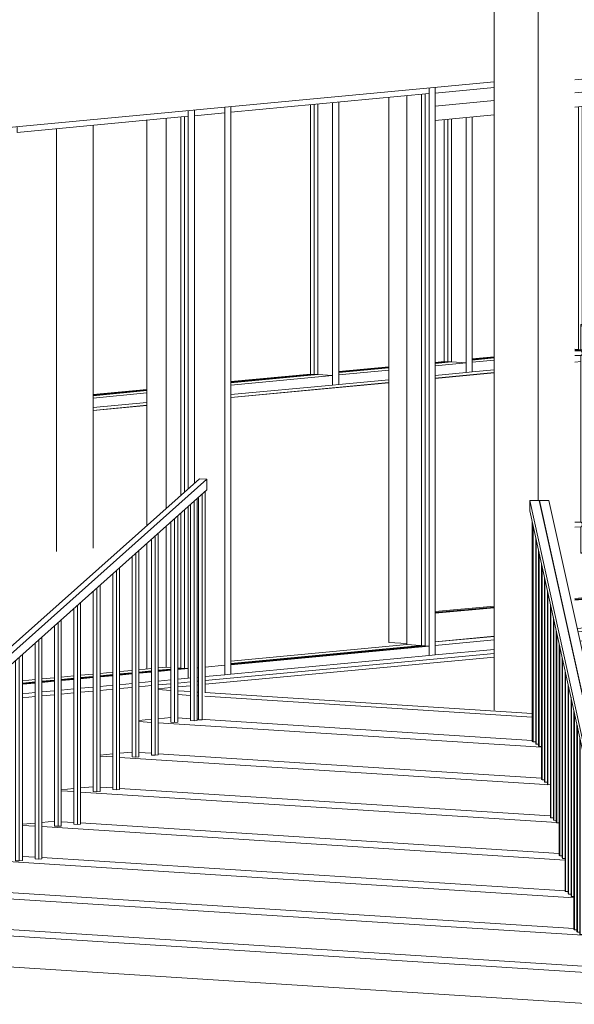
# Model space of a CAD drawing. Header units: millimetres. Extents: x -784 to 360321, y -10607 to 16514.
# Tile 50 of 95: x 264619 to 267524, y -3950 to 1204. Entities that reach past the tile are written whole.
import ezdxf

# ---------------------------------------------------------------- set-up
doc = ezdxf.new("R2010")
doc.units = ezdxf.units.MM
for name, color, linetype, lineweight in [('A-AREA', 7, 'Continuous', 5), ('A-DOOR-GLAZ', 7, 'Continuous', 5), ('A-GLAZ-CURT', 7, 'Continuous', 5), ('A-GLAZ-CWMG', 7, 'Continuous', 5), ('S-COLS-SYMB', 7, 'Continuous', 18)]:
    doc.layers.add(name, color=color, linetype=linetype, lineweight=lineweight)
for name, color, linetype, lineweight, true_color in [('A-DOOR', 7, 'Continuous', 18, 0x7f7f7f), ('A-FLOR', 7, 'Continuous', 18, 0x7f7f7f), ('A-FLOR-HRAL', 7, 'Continuous', 18, 0x7f7f7f), ('A-WALL', 7, 'Continuous', 18, 0x7f7f7f), ('S-STRS', 7, 'Continuous', 18, 0x7f7f7f)]:
    doc.layers.add(name, color=color, linetype=linetype, lineweight=lineweight, true_color=true_color)

# ---------------------------------------------------------------- blocks, each defined once
blk = doc.blocks.new('Panel systemowy - Przeszklony-V227-_3D_ Kopia 1')
at = {"layer": 'A-GLAZ-CURT', "color": 250, "true_color": 0x404040}
for p, q in [((38611.4, 694.4), (38611.4, -1286.3)), ((38611.4, -1379), (38611.4, -2190.7)), ((38356.3, -2214.7), (38289.8, -2221)), ((38458, -2205.2), (38391.5, -2211.4)), ((38559.7, -2195.6), (38493.2, -2201.9)), ((38611.4, -2190.7), (38594.9, -2192.3)), ((38611.4, -2190.7), (38630.7, -2192)), ((37847.7, -2262.6), (37781.2, -2268.8)), ((37949.5, -2253), (37882.9, -2259.3)), ((38051.2, -2243.4), (37984.6, -2249.7)), ((38152.9, -2233.9), (38086.4, -2240.1)), ((38254.6, -2224.3), (38188.1, -2230.6))]:
    blk.add_line(p, q, dxfattribs=at)
at = {"layer": 'A-GLAZ-CURT'}
for p, q in [((38630.7, -1269.1), (38630.7, 696.2)), ((38630.7, -2192), (38630.7, -1361.9)), ((38391.5, -2214.5), (38458, -2208.2)), ((38493.2, -2204.9), (38559.7, -2198.6)), ((38594.9, -2195.3), (38630.7, -2192)), ((37781.2, -2271.9), (37847.7, -2265.6)), ((37882.9, -2262.3), (37949.5, -2256)), ((37984.6, -2252.7), (38051.2, -2246.5)), ((38086.4, -2243.2), (38152.9, -2236.9)), ((38188.1, -2233.6), (38254.6, -2227.3)), ((38289.8, -2224), (38356.3, -2217.8))]:
    blk.add_line(p, q, dxfattribs=at)
blk = doc.blocks.new('ARC_DOOR_DOUBLE_CURTIN WALL - ARC_DOOR_DOUBLE_CURTIN WALL-1736114-_3D_ Kopia 1')
at = {"layer": 'A-DOOR', "color": 7, "lineweight": 5}
for p, q in [((41366.3, 953.5), (41366.3, -1918.9)), ((41311, 880.4), (40674.3, 820.6)), ((40674.3, 820.6), (41311, 880.4)), ((41311, 880.4), (41311, -1924.1)), ((41311, -1924.1), (41311, 880.4)), ((40252, 780.8), (39943.2, 751.8)), ((39943.2, 751.8), (40252, 780.8)), ((40674.3, 745.8), (41263.3, 801.2)), ((41263.3, -1779), (41263.3, 801.2)), ((39943.2, 677), (40252, 706.1)), ((40707.1, -392), (40707.1, -529.2)), ((40739.1, -1588.4), (40739.1, -392)), ((40707.1, -529.2), (40674.3, -529.4)), ((40674.3, -554.4), (40707.3, -554.2)), ((40707.1, -529.2), (40707.4, -529.7)), ((40707.4, -552.9), (40707.1, -553.9)), ((40707.1, -553.9), (40707.1, -1426.5)), ((40707.1, -1426.5), (40674.3, -1426.7)), ((40674.3, -1451.7), (40707.3, -1451.5)), ((40707.1, -1451.2), (40707.1, -1588.4)), ((40674.3, -1834.4), (41263.3, -1779)), ((41251.7, -1778.3), (41263.3, -1779)), ((39943.2, -1903.2), (40252, -1874.1)), ((41311, -1924.1), (40687.5, -1982.7)), ((41366.3, -1918.9), (41311, -1924.1)), ((40252, -2023.7), (39943.2, -2052.7))]:
    blk.add_line(p, q, dxfattribs=at)
at = {"layer": 'A-DOOR', "color": 250, "lineweight": 5, "true_color": 0x404040}
for q in [(39700, 796.8), (39795.6, -2062.2)]:
    blk.add_line((39700, -2056.1), q, dxfattribs=at)
at = {"layer": 'A-DOOR', "color": 250, "lineweight": 5, "true_color": 0x151515}
for p, q in [((41187.5, -1777.6), (41187.5, 794.1)), ((41209.3, -1775.6), (41209.3, 796.1)), ((40674.3, -1825.9), (41209.3, -1775.6)), ((41209.3, -1775.6), (41251.7, -1778.3)), ((39943.2, -1894.7), (40252, -1865.6))]:
    blk.add_line(p, q, dxfattribs=at)
at = {"layer": 'A-DOOR', "color": 7, "lineweight": 5}
for points in [[(40733.3, -391, 0), (40729.8, -390.9, 0), (40725.8, -390.8, 0), (40721.6, -390.8, 0), (40717.5, -390.8, 0), (40713.8, -391, 0), (40710.8, -391.2, 0), (40708.6, -391.5, 0), (40707.3, -391.8, 0), (40707.2, -392.1, 0), (40708.1, -392.4, 0), (40710.1, -392.7, 0), (40713, -393, 0)], [(40713, -393, 0), (40716.5, -393.1, 0), (40720.5, -393.2, 0), (40724.7, -393.2, 0), (40728.7, -393.2, 0), (40732.4, -393, 0), (40735.5, -392.8, 0), (40737.7, -392.5, 0), (40738.9, -392.2, 0), (40739, -391.9, 0), (40738.1, -391.6, 0), (40736.1, -391.3, 0), (40733.3, -391, 0)], [(40713, -537.2, 0), (40711.1, -534.1, 0), (40709.2, -531.6, 0), (40707.8, -529.8, 0), (40707.1, -529.2, 0)], [(40707.1, -554, 0), (40707.8, -554, 0), (40709.2, -552.8, 0), (40711.1, -550.6, 0), (40713, -547.8, 0)], [(40714.4, -542.6, 0), (40714, -539.8, 0), (40713, -537.2, 0)], [(40713, -547.8, 0), (40714, -545.3, 0), (40714.4, -542.6, 0)], [(40713, -1434.5, 0), (40711.1, -1431.4, 0), (40709.2, -1428.9, 0), (40707.8, -1427.1, 0), (40707.1, -1426.5, 0)], [(40714.4, -1439.9, 0), (40714, -1437.1, 0), (40713, -1434.5, 0)], [(40713, -1445.1, 0), (40714, -1442.6, 0), (40714.4, -1439.9, 0)], [(40707.4, -1450.2, 0), (40707.1, -1451.3, 0), (40707.8, -1451.3, 0), (40709.2, -1450.1, 0), (40711.1, -1447.9, 0), (40713, -1445.1, 0)], [(40713, -1589.3, 0), (40710.1, -1589.1, 0), (40708.1, -1588.8, 0), (40707.2, -1588.5, 0), (40707.3, -1588.2, 0), (40708.6, -1587.9, 0), (40710.8, -1587.6, 0), (40713.8, -1587.4, 0)], [(40739, -1588.3, 0), (40738.9, -1588.6, 0), (40737.7, -1588.9, 0), (40735.5, -1589.2, 0), (40732.4, -1589.4, 0), (40728.7, -1589.6, 0), (40724.7, -1589.6, 0), (40720.5, -1589.6, 0), (40716.5, -1589.5, 0), (40713, -1589.3, 0)]]:
    blk.add_polyline3d(points, dxfattribs=at)
at = {"layer": 'A-DOOR-GLAZ', "color": 250, "true_color": 0x151515}
for p, q in [((41240.1, 799), (41240.1, -1777.6)), ((41240.1, -1777.6), (40674.3, -1830.8)), ((41240.1, -1777.6), (41251.7, -1778.3)), ((40252, -1870.5), (39943.2, -1899.5))]:
    blk.add_line(p, q, dxfattribs=at)
at = {"layer": 'A-DOOR-GLAZ'}
for p, q in [((41251.7, 800.1), (41251.7, -1778.3)), ((41251.7, -1778.3), (40674.3, -1832.6)), ((40252, -1872.3), (39943.2, -1901.4))]:
    blk.add_line(p, q, dxfattribs=at)
blk = doc.blocks.new('Panel systemowy - Przeszklony-1770001-_3D_ Kopia 1')
at = {"layer": 'A-GLAZ-CURT', "color": 250, "true_color": 0x404040}
for p, q in [((39872.4, 813), (39872.4, -2072.1)), ((39872.4, -2072.1), (38872.8, -2166.1)), ((39872.4, -2072.1), (39891.7, -2073.4))]:
    blk.add_line(p, q, dxfattribs=at)
at = {"layer": 'A-GLAZ-CURT'}
for p, q in [((39891.7, -2073.4), (39891.7, 814.8)), ((38872.8, -2169.2), (39891.7, -2073.4))]:
    blk.add_line(p, q, dxfattribs=at)
blk = doc.blocks.new('Prostokątny szpros - 50 x 150mm-1736108-_3D_ Kopia 1')
at = {"layer": 'A-GLAZ-CWMG'}
for p, q in [((32987, 194.7), (32987, -2775.7)), ((33018.8, -2772.7), (33018.8, 197.7)), ((33018.8, -2772.7), (32987, -2775.7))]:
    blk.add_line(p, q, dxfattribs=at)
at = {"layer": 'A-GLAZ-CWMG', "color": 250, "true_color": 0x404040}
blk.add_line((32871.2, 154.5), (32871.2, -2718.5), dxfattribs=at)
blk = doc.blocks.new('Prostokątny szpros - 50 x 150mm-V235-_3D_ Kopia 1')
at = {"layer": 'A-GLAZ-CWMG'}
for p, q in [((38841.1, 745.3), (38841.1, -2225.1)), ((38872.8, -2222.1), (38872.8, 748.2)), ((38872.8, -2222.1), (38841.1, -2225.1))]:
    blk.add_line(p, q, dxfattribs=at)
blk = doc.blocks.new('Prostokątny szpros - 50 x 150mm-V246-_3D_ Kopia 1')
at = {"layer": 'A-GLAZ-CWMG', "color": 250, "true_color": 0x404040}
for p, q in [((38254.6, -2212.2), (38188.1, -2218.4)), ((38356.3, -2202.6), (38289.8, -2208.9)), ((38458, -2193), (38391.5, -2199.3)), ((38534.6, -2185.8), (38493.2, -2189.7)), ((38534.6, -2185.8), (38559.7, -2187.4)), ((38594.9, -2189.7), (38625.3, -2191.6)), ((37847.7, -2250.4), (37781.2, -2256.7)), ((37949.5, -2240.9), (37882.9, -2247.1)), ((38051.2, -2231.3), (37984.6, -2237.6)), ((38152.9, -2221.7), (38086.4, -2228))]:
    blk.add_line(p, q, dxfattribs=at)
at = {"layer": 'A-GLAZ-CWMG'}
for p, q in [((38458, -2211.3), (38391.5, -2217.6)), ((38559.7, -2201.7), (38493.2, -2208)), ((38650.3, -2193.2), (38594.9, -2198.4)), ((38625.3, -2191.6), (38650.3, -2193.2)), ((38650.3, -2193.2), (38650.3, -2243.1)), ((37949.5, -2259.1), (37882.9, -2265.4)), ((38051.2, -2249.6), (37984.6, -2255.8)), ((38152.9, -2240), (38086.4, -2246.3)), ((38254.6, -2230.4), (38188.1, -2236.7)), ((38356.3, -2220.9), (38289.8, -2227.1)), ((38391.5, -2267.4), (38458, -2261.2)), ((38493.2, -2257.9), (38559.7, -2251.6)), ((38594.9, -2248.3), (38650.3, -2243.1)), ((37847.7, -2268.7), (37781.2, -2275)), ((37781.2, -2324.8), (37847.7, -2318.6)), ((37882.9, -2315.3), (37949.5, -2309)), ((37984.6, -2305.7), (38051.2, -2299.4)), ((38086.4, -2296.1), (38152.9, -2289.9)), ((38188.1, -2286.6), (38254.6, -2280.3)), ((38289.8, -2277), (38356.3, -2270.7))]:
    blk.add_line(p, q, dxfattribs=at)
blk = doc.blocks.new('Prostokątny szpros - 50 x 150mm-1706415-_3D_ Kopia 1')
at = {"layer": 'A-GLAZ-CWMG'}
for p, q in [((41370.1, -1919.1), (40687.6, -1983.3)), ((41485.9, -1926.5), (40691.6, -2001.2)), ((41370.1, -1919.1), (41485.9, -1926.5)), ((41485.9, -1926.5), (41485.9, -1976.4)), ((40702.4, -2050.1), (41485.9, -1976.4)), ((40252, -2024.3), (39943.2, -2053.4)), ((40252, -2042.6), (39943.2, -2071.6)), ((39943.2, -2121.5), (39943.2, -2071.6)), ((39943.2, -2121.5), (40252, -2092.4))]:
    blk.add_line(p, q, dxfattribs=at)
blk = doc.blocks.new('Prostokątny szpros - 50 x 150mm-1769999-_3D_ Kopia 1')
at = {"layer": 'A-GLAZ-CWMG', "color": 250, "true_color": 0x404040}
for q in [(38872.8, -2154), (39891.7, -2073.4)]:
    blk.add_line((39795.6, -2067.2), q, dxfattribs=at)
at = {"layer": 'A-GLAZ-CWMG'}
for p, q in [((39911.4, -2074.6), (38872.8, -2172.3)), ((39891.7, -2073.4), (39911.4, -2074.6)), ((39911.4, -2074.6), (39911.4, -2124.5)), ((38872.8, -2222.1), (39911.4, -2124.5)), ((38872.8, -2222.1), (38872.8, -2172.3))]:
    blk.add_line(p, q, dxfattribs=at)
blk = doc.blocks.new('Prostokątny szpros - 50 x 150mm-1770000-_3D_ Kopia 1')
at = {"layer": 'A-GLAZ-CWMG'}
for p, q in [((39911.4, 845.9), (39911.4, 816.7)), ((38872.8, 719), (39911.4, 816.7)), ((38872.8, 719), (38872.8, 748.2))]:
    blk.add_line(p, q, dxfattribs=at)
blk = doc.blocks.new('Prostokątny szpros - 50 x 150mm-1765293-_3D_ Kopia 1')
at = {"layer": 'A-GLAZ-CWMG'}
for p, q in [((38682.1, 701.1), (38682.1, 730.3)), ((38841.1, 745.3), (38841.1, 716)), ((38682.1, 701.1), (38841.1, 716))]:
    blk.add_line(p, q, dxfattribs=at)
blk = doc.blocks.new('Prostokątny szpros - 50 x 150mm-1706416-_3D_ Kopia 1')
at = {"layer": 'A-GLAZ-CWMG'}
for p, q in [((41485.9, 994), (41485.9, 964.8)), ((40674.3, 888.4), (41485.9, 964.8)), ((39943.2, 819.7), (39943.2, 848.9)), ((39943.2, 819.7), (40252, 848.7))]:
    blk.add_line(p, q, dxfattribs=at)
blk = doc.blocks.new('Panel systemowy - Przeszklony-1834753-_3D_ Kopia 1')
at = {"layer": 'A-GLAZ-CURT', "color": 253, "lineweight": 9, "true_color": 0xa6a6a6}
for p, q in [((40694.5, 747.7), (40694.5, -522.2)), ((40252, -563.8), (40138.2, -574.5)), ((40694.5, -522.2), (40674.3, -524.1)), ((40694.5, -522.2), (40713.8, -523.5))]:
    blk.add_line(p, q, dxfattribs=at)
at = {"layer": 'A-GLAZ-CURT', "color": 252, "lineweight": 9, "true_color": 0x898989}
for p, q in [((40713.8, -403.2), (40713.8, 749.5)), ((40138.2, -577.6), (40252, -566.9)), ((40674.3, -527.2), (40713.8, -523.5))]:
    blk.add_line(p, q, dxfattribs=at)
blk = doc.blocks.new('Panel systemowy - Przeszklony-1834754-_3D_ Kopia 1')
at = {"layer": 'A-GLAZ-CURT', "color": 9, "lineweight": 9, "true_color": 0xb7b7b7}
blk.add_line((38433.9, -734.8), (38151.4, -761.4), dxfattribs=at)
at = {"layer": 'A-GLAZ-CURT', "color": 253, "lineweight": 9, "true_color": 0x9f9f9f}
blk.add_line((38151.4, -764.5), (38433.9, -737.9), dxfattribs=at)
blk = doc.blocks.new('Prostokątny szpros - 50 x 150mm-1834749-_3D_ Kopia 1')
at = {"layer": 'A-GLAZ-CWMG', "color": 253, "lineweight": 9, "true_color": 0xa6a6a6}
for p, q in [((40138.2, -571.4), (40252, -560.7)), ((40674.8, -521), (40713.8, -523.5))]:
    blk.add_line(p, q, dxfattribs=at)
at = {"layer": 'A-GLAZ-CWMG', "color": 252, "lineweight": 9, "true_color": 0x898989}
for p, q in [((40737.4, -525), (40790.6, -528.4)), ((40737.4, -533.4), (40790.6, -528.4)), ((40790.6, -528.4), (40790.6, -578.2)), ((40138.2, -589.7), (40252, -579)), ((40138.2, -639.6), (40138.2, -589.7)), ((40674.3, -589.1), (40707.8, -586)), ((40737.3, -583.2), (40790.6, -578.2)), ((40138.2, -639.6), (40252, -628.9))]:
    blk.add_line(p, q, dxfattribs=at)
blk = doc.blocks.new('Prostokątny szpros - 50 x 150mm-1834750-_3D_ Kopia 1')
at = {"layer": 'A-GLAZ-CWMG', "color": 9, "lineweight": 9, "true_color": 0xb7b7b7}
blk.add_line((38151.4, -758.3), (38433.9, -731.7), dxfattribs=at)
at = {"layer": 'A-GLAZ-CWMG', "color": 253, "lineweight": 9, "true_color": 0x9f9f9f}
for p, q in [((38151.4, -776.6), (38433.9, -750)), ((38151.4, -826.4), (38433.9, -799.9))]:
    blk.add_line(p, q, dxfattribs=at)
blk = doc.blocks.new('Panel systemowy - Przeszklony-V260-_3D_ Kopia 1')
at = {"layer": 'A-GLAZ-CURT', "color": 253, "lineweight": 9, "true_color": 0xa6a6a6}
for p, q in [((40010.3, 683.3), (40010.3, -586.6)), ((40010.3, -586.6), (39943.2, -592.9)), ((40010.3, -586.6), (40029.6, -587.8))]:
    blk.add_line(p, q, dxfattribs=at)
at = {"layer": 'A-GLAZ-CURT', "color": 252, "lineweight": 9, "true_color": 0x898989}
for p, q in [((40029.6, -587.8), (40029.6, 685.2)), ((39943.2, -595.9), (40029.6, -587.8))]:
    blk.add_line(p, q, dxfattribs=at)
at = {"layer": 'A-GLAZ-CURT', "color": 9, "lineweight": 9, "true_color": 0xb7b7b7}
blk.add_line((39700, -615.8), (39438.1, -640.4), dxfattribs=at)
at = {"layer": 'A-GLAZ-CURT', "color": 253, "lineweight": 9, "true_color": 0x9f9f9f}
blk.add_line((39438.1, -643.4), (39700, -618.8), dxfattribs=at)
blk = doc.blocks.new('Prostokątny szpros - 50 x 150mm-V261-_3D_ Kopia 1')
at = {"layer": 'A-GLAZ-CWMG', "color": 9, "lineweight": 9, "true_color": 0xb7b7b7}
blk.add_line((39438.1, -637.3), (39700, -612.6), dxfattribs=at)
at = {"layer": 'A-GLAZ-CWMG', "color": 253, "lineweight": 9, "true_color": 0xa6a6a6}
for p, q in [((39943.2, -589.8), (39990.6, -585.3)), ((39990.6, -585.3), (40029.6, -587.8))]:
    blk.add_line(p, q, dxfattribs=at)
at = {"layer": 'A-GLAZ-CWMG', "color": 252, "lineweight": 9, "true_color": 0x898989}
for p, q in [((39943.2, -608.1), (40106.4, -592.7)), ((40029.6, -587.8), (40106.4, -592.7)), ((40106.4, -592.7), (40106.4, -642.6)), ((39943.2, -657.9), (40106.4, -642.6))]:
    blk.add_line(p, q, dxfattribs=at)
at = {"layer": 'A-GLAZ-CWMG', "color": 253, "lineweight": 9, "true_color": 0x9f9f9f}
for p, q in [((39438.1, -655.6), (39700, -630.9)), ((39438.1, -705.4), (39438.1, -655.6)), ((39438.1, -705.4), (39700, -680.8))]:
    blk.add_line(p, q, dxfattribs=at)
blk = doc.blocks.new('Panel systemowy - Przeszklony-V265-_3D_ Kopia 1')
at = {"layer": 'A-GLAZ-CURT', "color": 9, "lineweight": 9, "true_color": 0xb7b7b7}
for p, q in [((39310.2, 760.1), (39310.2, -652.4)), ((39310.2, -652.4), (38872.8, -693.6)), ((39310.2, -652.4), (39329.5, -653.6))]:
    blk.add_line(p, q, dxfattribs=at)
at = {"layer": 'A-GLAZ-CURT', "color": 253, "lineweight": 9, "true_color": 0x9f9f9f}
for p, q in [((39329.5, -653.6), (39329.5, 761.9)), ((38872.8, -696.6), (39329.5, -653.6))]:
    blk.add_line(p, q, dxfattribs=at)
blk = doc.blocks.new('Prostokątny szpros - 50 x 150mm-V266-_3D_ Kopia 1')
at = {"layer": 'A-GLAZ-CWMG', "color": 9, "lineweight": 9, "true_color": 0xb7b7b7}
for p, q in [((38872.8, -690.4), (39290.5, -651.2)), ((39290.5, -651.2), (39329.5, -653.6))]:
    blk.add_line(p, q, dxfattribs=at)
at = {"layer": 'A-GLAZ-CWMG', "color": 253, "lineweight": 9, "true_color": 0x9f9f9f}
for p, q in [((38872.8, -708.7), (39406.3, -658.5)), ((39329.5, -653.6), (39406.3, -658.5)), ((39406.3, -658.5), (39406.3, -708.4)), ((38872.8, -758.6), (39406.3, -708.4))]:
    blk.add_line(p, q, dxfattribs=at)
blk = doc.blocks.new('Poręcz - 25mm-1636392-_3D_ Kopia 1')
at = {"layer": 'A-FLOR-HRAL', "color": 7, "lineweight": 5}
for p, q in [((40454.7, -2574.9), (40454.7, -1438.1)), ((40457.1, -1449), (40457.1, -2576.8)), ((40454.7, -2574.9), (40457.1, -2576.8)), ((40457.1, -2576.8), (40470.1, -2576.7))]:
    blk.add_line(p, q, dxfattribs=at)
blk = doc.blocks.new('Poręcz - 25mm-1636390-_3D_ Kopia 1')
at = {"layer": 'A-FLOR-HRAL', "color": 7, "lineweight": 5}
for p, q in [((40470.1, -2587.2), (40470.1, -1507.7)), ((40472.5, -1518.6), (40472.5, -2589.1)), ((40470.1, -2587.2), (40472.5, -2589.1)), ((40472.5, -2589.1), (40485.5, -2589))]:
    blk.add_line(p, q, dxfattribs=at)
blk = doc.blocks.new('Poręcz - 25mm-1636388-_3D_ Kopia 1')
at = {"layer": 'A-FLOR-HRAL', "color": 7, "lineweight": 5}
for p, q in [((40485.5, -2599.5), (40485.5, -1577.3)), ((40487.9, -1588.2), (40487.9, -2601.5)), ((40485.5, -2599.5), (40487.9, -2601.5)), ((40487.9, -2601.5), (40500.9, -2601.4))]:
    blk.add_line(p, q, dxfattribs=at)
blk = doc.blocks.new('Poręcz - 25mm-1636386-_3D_ Kopia 1')
at = {"layer": 'A-FLOR-HRAL', "color": 7, "lineweight": 5}
for p, q in [((40500.9, -2773.9), (40500.9, -1646.9)), ((40503.4, -1658.6), (40503.4, -2775.8)), ((40500.9, -2773.9), (40503.4, -2775.8)), ((40503.4, -2775.8), (40516.4, -2775.7))]:
    blk.add_line(p, q, dxfattribs=at)
blk = doc.blocks.new('Poręcz - 25mm-1636384-_3D_ Kopia 1')
at = {"layer": 'A-FLOR-HRAL', "color": 7, "lineweight": 5}
for p, q in [((40516.4, -2786.2), (40516.4, -1716.5)), ((40518.8, -1727.4), (40518.8, -2788.1)), ((40516.4, -2786.2), (40518.8, -2788.1)), ((40518.8, -2788.1), (40531.8, -2788))]:
    blk.add_line(p, q, dxfattribs=at)
blk = doc.blocks.new('Poręcz - 25mm-1636382-_3D_ Kopia 1')
at = {"layer": 'A-FLOR-HRAL', "color": 7, "lineweight": 5}
for p, q in [((40531.8, -2798.5), (40531.8, -1786.2)), ((40534.2, -1797), (40534.2, -2800.5)), ((40531.8, -2798.5), (40534.2, -2800.5)), ((40534.2, -2800.5), (40546.4, -2800.4))]:
    blk.add_line(p, q, dxfattribs=at)
blk = doc.blocks.new('Poręcz - 25mm-1636380-_3D_ Kopia 1')
at = {"layer": 'A-FLOR-HRAL', "color": 7, "lineweight": 5}
for p, q in [((40547.2, -2972.9), (40547.2, -1857.3)), ((40549.6, -1866.6), (40549.6, -2974.8)), ((40547.2, -2972.9), (40549.6, -2974.8)), ((40549.6, -2974.8), (40562.6, -2974.7))]:
    blk.add_line(p, q, dxfattribs=at)
blk = doc.blocks.new('Poręcz - 25mm-1636378-_3D_ Kopia 1')
at = {"layer": 'A-FLOR-HRAL', "color": 7, "lineweight": 5}
for p, q in [((40562.6, -2985.2), (40562.6, -1925.4)), ((40565, -1936.3), (40565, -2987.2)), ((40562.6, -2985.2), (40565, -2987.2)), ((40565, -2987.2), (40578, -2987.1))]:
    blk.add_line(p, q, dxfattribs=at)
blk = doc.blocks.new('Poręcz - 25mm-1636376-_3D_ Kopia 1')
at = {"layer": 'A-FLOR-HRAL', "color": 7, "lineweight": 5}
for p, q in [((40578, -2997.6), (40578, -1995)), ((40580.4, -2005.9), (40580.4, -2999.5)), ((40578, -2997.6), (40580.4, -2999.5)), ((40580.4, -2999.5), (40593.4, -2999.4))]:
    blk.add_line(p, q, dxfattribs=at)
blk = doc.blocks.new('Poręcz - 25mm-1636374-_3D_ Kopia 1')
at = {"layer": 'A-FLOR-HRAL', "color": 7, "lineweight": 5}
for p, q in [((40593.4, -3171.9), (40593.4, -2064.6)), ((40595.8, -2075.5), (40595.8, -3173.8)), ((40593.4, -3171.9), (40595.8, -3173.8)), ((40595.8, -3173.8), (40608.8, -3173.7))]:
    blk.add_line(p, q, dxfattribs=at)
blk = doc.blocks.new('Poręcz - 25mm-1636372-_3D_ Kopia 1')
at = {"layer": 'A-FLOR-HRAL', "color": 7, "lineweight": 5}
for p, q in [((40608.8, -3184.3), (40608.8, -2134.2)), ((40611.2, -2145.1), (40611.2, -3186.2)), ((40608.8, -3184.3), (40611.2, -3186.2)), ((40611.2, -3186.2), (40624.2, -3186.1))]:
    blk.add_line(p, q, dxfattribs=at)
blk = doc.blocks.new('Poręcz - 25mm-1636370-_3D_ Kopia 1')
at = {"layer": 'A-FLOR-HRAL', "color": 7, "lineweight": 5}
for p, q in [((40624.2, -3358.6), (40624.2, -2203.8)), ((40626.6, -2214.7), (40626.6, -3360.5)), ((40624.2, -3358.6), (40626.6, -3360.5)), ((40626.6, -3360.5), (40639.6, -3360.4))]:
    blk.add_line(p, q, dxfattribs=at)
blk = doc.blocks.new('Poręcz - 25mm-1636368-_3D_ Kopia 1')
at = {"layer": 'A-FLOR-HRAL', "color": 7, "lineweight": 5}
for p, q in [((40639.6, -3370.9), (40639.6, -2273.5)), ((40642, -2284.3), (40642, -3372.9)), ((40639.6, -3370.9), (40642, -3372.9)), ((40642, -3372.9), (40655, -3372.8))]:
    blk.add_line(p, q, dxfattribs=at)
blk = doc.blocks.new('Poręcz - 25mm-1636366-_3D_ Kopia 1')
at = {"layer": 'A-FLOR-HRAL', "color": 7, "lineweight": 5}
for p, q in [((40655, -3383.3), (40655, -2343.1)), ((40657.4, -2354), (40657.4, -3385.2)), ((40655, -3383.3), (40657.4, -3385.2)), ((40657.4, -3385.2), (40670.4, -3385.1))]:
    blk.add_line(p, q, dxfattribs=at)
blk = doc.blocks.new('Poręcz - 25mm-1636364-_3D_ Kopia 1')
at = {"layer": 'A-FLOR-HRAL', "color": 7, "lineweight": 5}
for p, q in [((40670.4, -3557.6), (40670.4, -2412.7)), ((40672.8, -2423.6), (40672.8, -3559.5)), ((40670.4, -3557.6), (40672.8, -3559.5)), ((40672.8, -3559.5), (40683.6, -3559.5))]:
    blk.add_line(p, q, dxfattribs=at)
blk = doc.blocks.new('Poręcz - 25mm-1636362-_3D_ Kopia 1')
at = {"layer": 'A-FLOR-HRAL', "color": 7, "lineweight": 5}
for p, q in [((40685.8, -3570), (40685.8, -2482.3)), ((40688.3, -2493.2), (40688.3, -3571.9)), ((40685.8, -3570), (40688.3, -3571.9)), ((40688.3, -3571.9), (40701.3, -3571.8))]:
    blk.add_line(p, q, dxfattribs=at)
blk = doc.blocks.new('Poręcz - 25mm-1636360-_3D_ Kopia 1')
at = {"layer": 'A-FLOR-HRAL', "color": 7, "lineweight": 5}
for p, q in [((40701.3, -3582.3), (40701.3, -2551.9)), ((40703.7, -2562.8), (40703.7, -3584.2)), ((40701.3, -3582.3), (40703.7, -3584.2)), ((40703.7, -3584.2), (40716.7, -3584.1))]:
    blk.add_line(p, q, dxfattribs=at)
blk = doc.blocks.new('Poręcz - 25mm-1636358-_3D_ Kopia 1')
at = {"layer": 'A-FLOR-HRAL', "color": 7, "lineweight": 5}
for p, q in [((40716.7, -3756.6), (40716.7, -2621.5)), ((40719.1, -2632.4), (40719.1, -3758.6)), ((40716.7, -3756.6), (40719.1, -3758.6)), ((40719.1, -3758.6), (40732.1, -3758.5))]:
    blk.add_line(p, q, dxfattribs=at)
blk = doc.blocks.new('Poręcz - 25mm-1636356-_3D_ Kopia 1')
at = {"layer": 'A-FLOR-HRAL', "color": 7, "lineweight": 5}
for p, q in [((40732.1, -3769), (40732.1, -2691.2)), ((40734.5, -2702), (40734.5, -3770.9)), ((40732.1, -3769), (40734.5, -3770.9)), ((40734.5, -3770.9), (40747.5, -3770.8))]:
    blk.add_line(p, q, dxfattribs=at)
blk = doc.blocks.new('Poręcz - 25mm-1636354-_3D_ Kopia 1')
at = {"layer": 'A-FLOR-HRAL', "color": 7, "lineweight": 5}
for p, q in [((40747.5, -3781.3), (40747.5, -2744.8)), ((40749.9, -2744.8), (40749.9, -3783.2)), ((40747.5, -3781.3), (40749.9, -3783.2)), ((40749.9, -3783.2), (40756.4, -3783.2))]:
    blk.add_line(p, q, dxfattribs=at)
blk = doc.blocks.new('Poręcz - 25mm-1636352-_3D_ Kopia 1')
at = {"layer": 'A-FLOR-HRAL', "color": 7, "lineweight": 5}
for p, q in [((40451.3, -2572.1), (40451.3, -1422.7)), ((40453.7, -1433.6), (40453.7, -2574.1)), ((40451.3, -2572.1), (40453.7, -2574.1))]:
    blk.add_line(p, q, dxfattribs=at)
blk = doc.blocks.new('Poręcz - 25mm-1636350-_3D_ Kopia 1')
at = {"layer": 'A-FLOR-HRAL', "color": 7, "lineweight": 5}
for p, q in [((40754, -3782), (40754, -2744.7)), ((40781.3, -2744.5), (40756.4, -2744.7)), ((40756.4, -2744.7), (40756.4, -3784)), ((40781.3, -3783.8), (40781.3, -2744.5)), ((40754, -3782), (40756.4, -3784)), ((40756.4, -3784), (40781.3, -3783.8))]:
    blk.add_line(p, q, dxfattribs=at)
blk = doc.blocks.new('Poręcz - Poręcz-1636318-_3D_ Kopia 1')
for name in ['Poręcz - 25mm-1636352-_3D_ Kopia 1', 'Poręcz - 25mm-1636392-_3D_ Kopia 1', 'Poręcz - 25mm-1636390-_3D_ Kopia 1', 'Poręcz - 25mm-1636388-_3D_ Kopia 1', 'Poręcz - 25mm-1636386-_3D_ Kopia 1', 'Poręcz - 25mm-1636384-_3D_ Kopia 1', 'Poręcz - 25mm-1636382-_3D_ Kopia 1', 'Poręcz - 25mm-1636380-_3D_ Kopia 1', 'Poręcz - 25mm-1636378-_3D_ Kopia 1', 'Poręcz - 25mm-1636376-_3D_ Kopia 1', 'Poręcz - 25mm-1636374-_3D_ Kopia 1', 'Poręcz - 25mm-1636372-_3D_ Kopia 1', 'Poręcz - 25mm-1636370-_3D_ Kopia 1', 'Poręcz - 25mm-1636368-_3D_ Kopia 1', 'Poręcz - 25mm-1636366-_3D_ Kopia 1', 'Poręcz - 25mm-1636364-_3D_ Kopia 1', 'Poręcz - 25mm-1636362-_3D_ Kopia 1', 'Poręcz - 25mm-1636360-_3D_ Kopia 1', 'Poręcz - 25mm-1636358-_3D_ Kopia 1', 'Poręcz - 25mm-1636356-_3D_ Kopia 1', 'Poręcz - 25mm-1636354-_3D_ Kopia 1', 'Poręcz - 25mm-1636350-_3D_ Kopia 1']:
    blk.add_blockref(name, (0, 0))
blk = doc.blocks.new('Poręcz - 25mm-1636642-_3D_ Kopia 1')
at = {"layer": 'A-FLOR-HRAL', "color": 7, "lineweight": 5}
for p, q in [((38661.5, -2464.3), (38661.5, -1334.4)), ((38680.8, -1317.3), (38680.8, -2465.5)), ((38696.7, -2464), (38696.7, -1303.1)), ((38680.8, -2465.5), (38661.5, -2464.3)), ((38696.7, -2464), (38680.8, -2465.5))]:
    blk.add_line(p, q, dxfattribs=at)
blk = doc.blocks.new('Poręcz - 25mm-1636640-_3D_ Kopia 1')
at = {"layer": 'A-FLOR-HRAL', "color": 7, "lineweight": 5}
for p, q in [((38559.7, -2473.8), (38559.7, -1425)), ((38579, -1407.8), (38579, -2475.1)), ((38594.9, -2473.6), (38594.9, -1393.7)), ((38579, -2475.1), (38559.7, -2473.8)), ((38594.9, -2473.6), (38579, -2475.1))]:
    blk.add_line(p, q, dxfattribs=at)
blk = doc.blocks.new('Poręcz - 25mm-1636638-_3D_ Kopia 1')
at = {"layer": 'A-FLOR-HRAL', "color": 7, "lineweight": 5}
for p, q in [((38723.7, -1279), (38723.7, -2461.5)), ((38739.6, -2317.9), (38739.6, -1264.9)), ((38704.4, -2460.2), (38704.4, -1296.2)), ((38723.7, -2461.5), (38704.4, -2460.2)), ((38739.6, -2460), (38723.7, -2461.5))]:
    blk.add_line(p, q, dxfattribs=at)
blk = doc.blocks.new('Poręcz - 25mm-1636636-_3D_ Kopia 1')
at = {"layer": 'A-FLOR-HRAL', "color": 7, "lineweight": 5}
for p, q in [((37296.2, -2522.5), (37315.5, -2523.7)), ((37296.2, -3564.7), (37296.2, -2522.5)), ((37315.5, -2523.7), (37315.5, -3566)), ((37331.4, -3564.5), (37331.4, -2518.8)), ((37315.5, -3566), (37296.2, -3564.7)), ((37331.4, -3564.5), (37315.5, -3566))]:
    blk.add_line(p, q, dxfattribs=at)
blk = doc.blocks.new('Poręcz - Poręcz-1636322-_3D_ Kopia 1')
for name, p in [('Poręcz - 25mm-1636638-_3D_ Kopia 1', (0, 0)), ('Poręcz - 25mm-1636642-_3D_ Kopia 1', (0, 0)), ('Poręcz - 25mm-1636640-_3D_ Kopia 1', (0, 0)), ('Poręcz - 25mm-1636642-_3D_ Kopia 1', (-203.4, -181.1)), ('Poręcz - 25mm-1636640-_3D_ Kopia 1', (-203.4, -181.1)), ('Poręcz - 25mm-1636642-_3D_ Kopia 1', (-406.9, -362.3)), ('Poręcz - 25mm-1636640-_3D_ Kopia 1', (-406.9, -362.3)), ('Poręcz - 25mm-1636642-_3D_ Kopia 1', (-610.3, -543.4)), ('Poręcz - 25mm-1636640-_3D_ Kopia 1', (-610.3, -543.4)), ('Poręcz - 25mm-1636642-_3D_ Kopia 1', (-813.7, -724.6)), ('Poręcz - 25mm-1636640-_3D_ Kopia 1', (-813.7, -724.6)), ('Poręcz - 25mm-1636642-_3D_ Kopia 1', (-1017.2, -905.7)), ('Poręcz - 25mm-1636640-_3D_ Kopia 1', (-1017.2, -905.7)), ('Poręcz - 25mm-1636642-_3D_ Kopia 1', (-1220.6, -1086.9)), ('Poręcz - 25mm-1636636-_3D_ Kopia 1', (0, 0)), ('Poręcz - 25mm-1636640-_3D_ Kopia 1', (-1220.6, -1086.9))]:
    blk.add_blockref(name, p)
blk = doc.blocks.new('Typ poręczy górnej - Górna poręcz_wewnętrzny_-1636328-_3D_ Kopia 1')
at = {"layer": 'A-FLOR-HRAL', "color": 7, "lineweight": 5}
for p, q in [((40438.9, -1313.5), (40488.6, -1313.1)), ((40438.9, -1366.5), (40438.9, -1313.5)), ((40743.9, -2691.8), (40438.9, -1313.5)), ((40488.6, -1313.1), (40793.7, -2691.5)), ((40438.9, -1366.5), (40743.9, -2744.8)), ((40793.7, -2691.5), (40743.9, -2691.8)), ((40743.9, -2691.8), (40743.9, -2744.8)), ((40793.7, -2744.4), (40793.7, -2691.5)), ((40743.9, -2744.8), (40793.7, -2744.4))]:
    blk.add_line(p, q, dxfattribs=at)
blk = doc.blocks.new('Typ poręczy górnej - Górna poręcz_wewnętrzny_-1636339-_3D_ Kopia 1')
at = {"layer": 'A-FLOR-HRAL', "color": 7, "lineweight": 5}
for p, q in [((37286.6, -2465.9), (38708.8, -1199.6)), ((38747.4, -1202), (37325.2, -2468.4)), ((38708.8, -1199.6), (38747.4, -1202)), ((38747.4, -1202), (38747.4, -1257.9)), ((38747.4, -1257.9), (37325.2, -2524.3)), ((37286.6, -2465.9), (37286.6, -2521.9)), ((37325.2, -2468.4), (37286.6, -2465.9)), ((37325.2, -2524.3), (37325.2, -2468.4)), ((37286.6, -2521.9), (37325.2, -2524.3))]:
    blk.add_line(p, q, dxfattribs=at)
blk = doc.blocks.new('Typ poręczy górnej - Górna poręcz_wewnętrzny_-1637219-_3D_ Kopia 1')
at = {"layer": 'A-FLOR-HRAL', "color": 7, "lineweight": 5}
for p, q in [((40489.4, -1313.1), (40539.2, -1312.8)), ((40794.5, -2691.5), (40489.4, -1313.1)), ((40539.2, -1312.8), (40844.3, -2691.1)), ((40844.3, -2691.1), (40794.5, -2691.5)), ((40794.5, -2691.5), (40794.5, -2744.4)), ((40844.3, -2744.1), (40844.3, -2691.1)), ((40794.5, -2744.4), (40844.3, -2744.1))]:
    blk.add_line(p, q, dxfattribs=at)
blk = doc.blocks.new('Prostokątny szpros - 50 x 150mm-V292-_3D_ Kopia 1')
at = {"layer": 'A-GLAZ-CWMG'}
for p, q in [((38704.4, -2188.1), (38696.7, -2188.9)), ((38841.1, -2175.3), (38739.6, -2184.8)), ((38841.1, -2175.3), (38841.1, -2225.1)), ((38696.7, -2238.7), (38704.4, -2238)), ((38739.6, -2234.7), (38841.1, -2225.1))]:
    blk.add_line(p, q, dxfattribs=at)
blk = doc.blocks.new('Prostokątny szpros - 50 x 150mm-1766947-_3D_ Kopia 1')
at = {"layer": 'A-GLAZ-CWMG'}
for p, q in [((35864, 465.3), (35864, 436)), ((34967, 351.6), (35864, 436)), ((34967, 351.6), (34967, 380.9))]:
    blk.add_line(p, q, dxfattribs=at)
blk = doc.blocks.new('Prostokątny szpros - 50 x 150mm-V293-_3D_ Kopia 1')
at = {"layer": 'A-GLAZ-CWMG', "color": 9, "lineweight": 9, "true_color": 0xb7b7b7}
blk.add_line((39290.5, -651.2), (39290.5, 758.3), dxfattribs=at)
at = {"layer": 'A-GLAZ-CWMG', "color": 253, "lineweight": 9, "true_color": 0x9f9f9f}
for p, q in [((39406.3, 769.2), (39406.3, -708.4)), ((39438.1, 772.1), (39438.1, -705.4)), ((39438.1, -705.4), (39406.3, -708.4))]:
    blk.add_line(p, q, dxfattribs=at)
blk = doc.blocks.new('Prostokątny szpros - 50 x 150mm-V294-_3D_ Kopia 1')
at = {"layer": 'A-GLAZ-CWMG', "color": 253, "lineweight": 9, "true_color": 0xa6a6a6}
blk.add_line((39990.6, -585.3), (39990.6, 681.5), dxfattribs=at)
at = {"layer": 'A-GLAZ-CWMG', "color": 252, "lineweight": 9, "true_color": 0x898989}
for p, q in [((40106.4, 692.4), (40106.4, -642.6)), ((40138.2, 695.4), (40138.2, -639.6)), ((40138.2, -639.6), (40106.4, -642.6))]:
    blk.add_line(p, q, dxfattribs=at)
blk = doc.blocks.new('Prostokątny szpros - 50 x 150mm-V342-_3D_ Kopia 1')
at = {"layer": 'A-GLAZ-CWMG'}
for p, q in [((38650.3, 727.3), (38650.3, -1251.6)), ((38682.1, -1223.3), (38682.1, 730.3)), ((38650.3, -1344.3), (38650.3, -2243.1)), ((38661.5, -2242), (38650.3, -2243.1))]:
    blk.add_line(p, q, dxfattribs=at)
at = {"layer": 'A-GLAZ-CWMG', "color": 250, "true_color": 0x404040}
for p, q in [((38534.6, 687.2), (38534.6, -1354.7)), ((38534.6, -1447.4), (38534.6, -2185.8))]:
    blk.add_line(p, q, dxfattribs=at)

msp = doc.modelspace()

# ---------------------------------------------------------------- linework, layer by layer
at = {"layer": 'A-AREA', "color": 250, "true_color": 0x151515}
msp.add_line((266794.5, -673.8), (267103.3, -644.8), dxfattribs=at)
at = {"layer": 'A-AREA', "color": 250, "true_color": 0x404040}
for p, q in [((265724.2, -774.5), (266551.3, -696.7)), ((265002.7, -842.3), (265285.2, -815.8))]:
    msp.add_line(p, q, dxfattribs=at)
at = {"layer": 'A-FLOR', "color": 250, "lineweight": 5, "true_color": 0x151515}
msp.add_line((267103.3, -644.8), (266794.5, -673.9), dxfattribs=at)
at = {"layer": 'A-FLOR', "color": 250, "lineweight": 5, "true_color": 0x404040}
for p, q in [((266551.3, -696.7), (265724.2, -774.5)), ((265285.2, -815.8), (265002.7, -842.4))]:
    msp.add_line(p, q, dxfattribs=at)
at = {"layer": 'A-FLOR', "color": 7, "lineweight": 5}
for p, q in [((265344.5, -2302.5), (265411.1, -2306.7)), ((265446.3, -2309), (265512.8, -2313.2)), ((265548, -2315.4), (265555.7, -2315.9)), ((265589, -2318.1), (267302.6, -2427.4))]:
    msp.add_line(p, q, dxfattribs=at)
at = {"layer": 'A-WALL', "color": 7, "lineweight": 5}
for p, q in [((258227.2, 43.1), (267103.3, 878)), ((267103.3, -2113), (265590.9, -2255.3)), ((265590.9, -2275.2), (267103.3, -2133)), ((265512.8, -2262.6), (265446.3, -2268.9)), ((265555.7, -2258.6), (265548, -2259.3)), ((265004.2, -2310.5), (264937.7, -2316.7)), ((265105.9, -2300.9), (265039.4, -2307.1)), ((265207.6, -2291.3), (265141.1, -2297.6)), ((265309.3, -2281.8), (265242.8, -2288)), ((265411.1, -2272.2), (265344.5, -2278.4)), ((265344.5, -2298.4), (265411.1, -2292.1)), ((265446.3, -2288.8), (265512.8, -2282.6)), ((265548, -2279.3), (265555.7, -2278.5)), ((264699.1, -2339.2), (264632.5, -2345.4)), ((264800.8, -2329.6), (264734.2, -2335.8)), ((264902.5, -2320), (264836, -2326.3))]:
    msp.add_line(p, q, dxfattribs=at)
at = {"layer": 'A-WALL', "color": 252, "lineweight": 9, "true_color": 0x898989}
msp.add_line((267103.3, -643.6), (266794.5, -672.6), dxfattribs=at)
at = {"layer": 'A-WALL', "color": 253, "lineweight": 9, "true_color": 0x9f9f9f}
for p, q in [((266551.3, -695.5), (265724.2, -773.3)), ((265285.2, -814.6), (265002.7, -841.2))]:
    msp.add_line(p, q, dxfattribs=at)
at = {"layer": 'S-COLS-SYMB', "lineweight": 9}
for p, q in [((267103.3, 1483.4), (267103.3, -2410.6)), ((267334.9, -1313.2), (267334.9, 1468.6))]:
    msp.add_line(p, q, dxfattribs=at)
at = {"layer": 'S-COLS-SYMB', "color": 250, "lineweight": 9, "true_color": 0x404040}
for p, q in [((265285.2, 677.7), (265285.2, -1444.3)), ((264812, -1580), (264812, 633.2)), ((265002.7, 651.1), (265002.7, -1562.1)), ((265285.2, -1537.1), (265285.2, -2195.3))]:
    msp.add_line(p, q, dxfattribs=at)
at = {"layer": 'S-STRS', "color": 7, "lineweight": 5}
for p, q in [((265410.6, -2448.7), (265410.6, -2326.6)), ((265512.8, -2333.1), (265446.3, -2328.9)), ((265555.7, -2335.9), (265548, -2335.4)), ((267302.6, -2447.3), (265589, -2338)), ((265207.1, -2629.9), (265207.1, -2467.9)), ((265242.8, -2464.5), (265309.3, -2458.3)), ((265309.3, -2474.4), (265242.8, -2470.2)), ((265344.5, -2455), (265410.6, -2448.7)), ((265446.3, -2451), (265512.8, -2455.3)), ((265548, -2457.5), (265555.7, -2458)), ((265589, -2460.1), (267302.6, -2569.4)), ((267352.3, -2604.7), (265344.5, -2476.6)), ((265003.7, -2811), (265003.7, -2649)), ((265039.4, -2645.7), (265105.9, -2639.4)), ((265105.9, -2655.5), (265039.4, -2651.3)), ((265141.1, -2636.1), (265207.1, -2629.9)), ((267397.8, -2801.7), (265141.1, -2657.8)), ((265309.3, -2636.4), (265242.8, -2632.2)), ((267352.3, -2766.7), (265344.5, -2638.7)), ((264800.3, -2992.2), (264800.3, -2830.2)), ((264836, -2826.8), (264902.5, -2820.6)), ((264902.5, -2836.7), (264836, -2832.4)), ((264937.7, -2817.2), (265003.7, -2811)), ((265105.9, -2817.6), (265039.4, -2813.3)), ((267397.8, -2963.8), (265141.1, -2819.8)), ((267431.7, -2998), (264937.7, -2838.9)), ((264632.5, -3008), (264699.1, -3001.7)), ((264699.1, -3017.8), (264632.5, -3013.6)), ((264734.2, -2998.4), (264800.3, -2992.2)), ((267475.5, -3195), (264734.2, -3020.1)), ((264902.5, -2998.7), (264836, -2994.5)), ((267444.7, -3160.9), (264937.7, -3000.9)), ((264699.1, -3179.8), (264632.5, -3175.6)), ((267475.5, -3357), (264734.2, -3182.1)), ((267521.8, -3392), (264530.8, -3201.2)), ((267568, -3589.1), (264327.4, -3382.4)), ((267521.8, -3554), (264530.8, -3363.2)), ((267645.4, -3788.2), (263986.5, -3554.8)), ((267568, -3751.1), (264327.4, -3544.4)), ((263986.5, -3716.8), (267645.4, -3950.2))]:
    msp.add_line(p, q, dxfattribs=at)

# ---------------------------------------------------------------- block references
at = {"layer": 'A-DOOR', "color": 7, "lineweight": 5}
msp.add_blockref('ARC_DOOR_DOUBLE_CURTIN WALL - ARC_DOOR_DOUBLE_CURTIN WALL-1736114-_3D_ Kopia 1', (226851.3, 0), dxfattribs=at)
at = {"layer": 'A-FLOR-HRAL', "color": 7, "lineweight": 5}
for name in ['Typ poręczy górnej - Górna poręcz_wewnętrzny_-1636339-_3D_ Kopia 1', 'Poręcz - Poręcz-1636322-_3D_ Kopia 1', 'Typ poręczy górnej - Górna poręcz_wewnętrzny_-1636328-_3D_ Kopia 1', 'Typ poręczy górnej - Górna poręcz_wewnętrzny_-1637219-_3D_ Kopia 1', 'Poręcz - Poręcz-1636318-_3D_ Kopia 1']:
    msp.add_blockref(name, (226851.3, 0), dxfattribs=at)
at = {"layer": 'A-GLAZ-CURT', "color": 250, "true_color": 0x404040}
for name in ['Panel systemowy - Przeszklony-1770001-_3D_ Kopia 1', 'Panel systemowy - Przeszklony-V227-_3D_ Kopia 1']:
    msp.add_blockref(name, (226851.3, 0), dxfattribs=at)
at = {"layer": 'A-GLAZ-CURT', "color": 9, "lineweight": 9, "true_color": 0xb7b7b7}
msp.add_blockref('Panel systemowy - Przeszklony-V265-_3D_ Kopia 1', (226851.3, 0), dxfattribs=at)
at = {"layer": 'A-GLAZ-CURT', "color": 253, "lineweight": 9, "true_color": 0xa6a6a6}
for name in ['Panel systemowy - Przeszklony-1834753-_3D_ Kopia 1', 'Panel systemowy - Przeszklony-V260-_3D_ Kopia 1']:
    msp.add_blockref(name, (226851.3, 0), dxfattribs=at)
at = {"layer": 'A-GLAZ-CURT', "color": 253, "lineweight": 9, "true_color": 0x9f9f9f}
msp.add_blockref('Panel systemowy - Przeszklony-1834754-_3D_ Kopia 1', (226851.3, 0), dxfattribs=at)
at = {"layer": 'A-GLAZ-CWMG'}
for name, p in [('Prostokątny szpros - 50 x 150mm-1706416-_3D_ Kopia 1', (226851.3, 0)), ('Prostokątny szpros - 50 x 150mm-1770000-_3D_ Kopia 1', (226851.3, 0)), ('Prostokątny szpros - 50 x 150mm-1766947-_3D_ Kopia 1', (229637.7, 262.1)), ('Prostokątny szpros - 50 x 150mm-1765293-_3D_ Kopia 1', (226851.3, 0)), ('Prostokątny szpros - 50 x 150mm-V235-_3D_ Kopia 1', (226851.3, 0)), ('Prostokątny szpros - 50 x 150mm-1706415-_3D_ Kopia 1', (226851.3, 0)), ('Prostokątny szpros - 50 x 150mm-V292-_3D_ Kopia 1', (226851.3, 0))]:
    msp.add_blockref(name, p, dxfattribs=at)
at = {"layer": 'A-GLAZ-CWMG', "color": 250, "true_color": 0x404040}
for name, p in [('Prostokątny szpros - 50 x 150mm-1736108-_3D_ Kopia 1', (233775.7, 651.3)), ('Prostokątny szpros - 50 x 150mm-V342-_3D_ Kopia 1', (226851.3, 0)), ('Prostokątny szpros - 50 x 150mm-1769999-_3D_ Kopia 1', (226851.3, 0)), ('Prostokątny szpros - 50 x 150mm-V246-_3D_ Kopia 1', (226851.3, 0))]:
    msp.add_blockref(name, p, dxfattribs=at)
at = {"layer": 'A-GLAZ-CWMG', "color": 253, "lineweight": 9, "true_color": 0x9f9f9f}
for name in ['Prostokątny szpros - 50 x 150mm-V293-_3D_ Kopia 1', 'Prostokątny szpros - 50 x 150mm-V266-_3D_ Kopia 1', 'Prostokątny szpros - 50 x 150mm-1834750-_3D_ Kopia 1']:
    msp.add_blockref(name, (226851.3, 0), dxfattribs=at)
at = {"layer": 'A-GLAZ-CWMG', "color": 252, "lineweight": 9, "true_color": 0x898989}
for name in ['Prostokątny szpros - 50 x 150mm-V294-_3D_ Kopia 1', 'Prostokątny szpros - 50 x 150mm-1834749-_3D_ Kopia 1', 'Prostokątny szpros - 50 x 150mm-V261-_3D_ Kopia 1']:
    msp.add_blockref(name, (226851.3, 0), dxfattribs=at)

doc.saveas('drawing.dxf')
